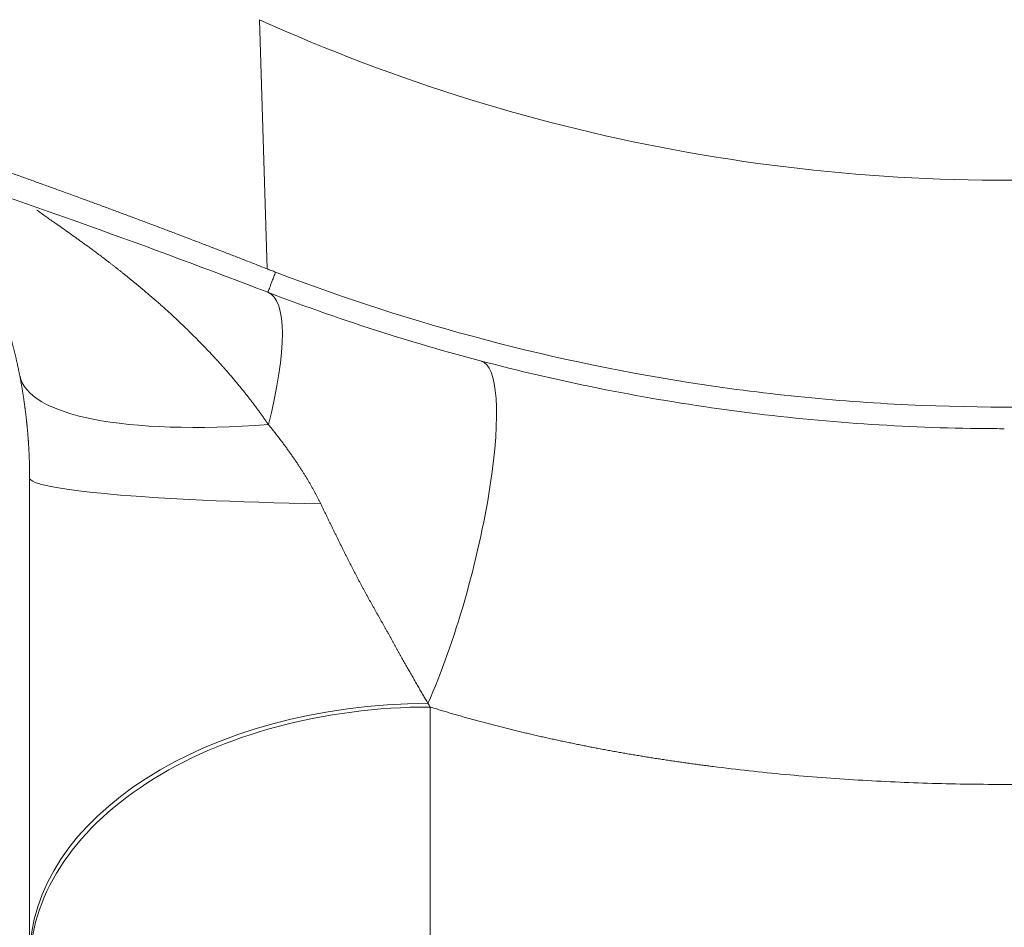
# Model space of a CAD drawing. Header units: millimetres. Extents: x 176 to 9387, y -11044 to -3322.
# Tile 209 of 256: x 8281 to 8318, y -9866 to -9832. Entities that reach past the tile are written whole.
import ezdxf

# ---------------------------------------------------------------- set-up
doc = ezdxf.new("R2010")
doc.units = ezdxf.units.MM
doc.header["$LTSCALE"] = 0.3175
doc.layers.add('1轮廓实线层', color=7, linetype='Continuous', lineweight=18)
doc.layers.add('7标注层', color=4, linetype='Continuous', lineweight=13)
doc.styles.add('PC_TEXTSTYLE', font='ISOCP.SHX', dxfattribs={"width": 0.707, "bigfont": 'GBCBIG.SHX'})
doc.dimstyles.new('GB_LINEAR', dxfattribs={"dimtxt": 3.5, "dimasz": 3.5, "dimexe": 1, "dimexo": 0, "dimgap": 1.5, "dimtad": 1, "dimdsep": 46, "dimtxsty": 'PC_TEXTSTYLE', "dimcen": 0, "dimclrd": 256, "dimclrt": 3, "dimadec": 0, "dimazin": 2, "dimtp": 0.1, "dimtm": 0.1, "dimtfac": 0.71, "dimtdec": 3, "dimtmove": 0, "dimatfit": 3, "dimfxl": 1, "dimtfill": 1, "dimarcsym": 0})

# ---------------------------------------------------------------- blocks, each defined once
blk = doc.blocks.new('*D62')
at = {"layer": '7标注层', "color": 0, "lineweight": -2, "transparency": 16777216}
for p, q in [((8281.856, -9770.193), (8255.356, -9770.193)), ((8347.857, -9931.193), (8255.356, -9931.193))]:
    blk.add_line(p, q, dxfattribs=at)
at = {"layer": '7标注层', "lineweight": -2, "transparency": 16777216}
blk.add_line((8258.856, -9782.443), (8258.856, -9918.943), dxfattribs=at)
at = {"layer": '7标注层', "transparency": 16777216}
for points in [[(8260.898, -9782.443), (8256.815, -9782.443), (8258.856, -9770.193)], [(8256.815, -9918.943), (8260.898, -9918.943), (8258.856, -9931.193)]]:
    blk.add_solid(points, dxfattribs=at)
at = {"layer": 'Defpoints', "color": 0, "transparency": 16777216}
for p in [(8281.856, -9770.193), (8258.856, -9931.193), (8347.857, -9931.193)]:
    blk.add_point(p, dxfattribs=at)
at = {"layer": '7标注层', "color": 3, "transparency": 16777216, "insert": (8247.481, -9850.693), "char_height": 12.25, "attachment_point": 5, "rotation": 90, "style": 'PC_TEXTSTYLE', "bg_fill": 3, "box_fill_scale": 1.1, "bg_fill_color": 257, "bg_fill_transparency": 0}
blk.add_mtext('161', dxfattribs=at)

msp = doc.modelspace()

# ---------------------------------------------------------------- linework, layer by layer
at = {"layer": '1轮廓实线层'}
for p, q in [((8289.95943, -9831.87672), (8290.25078, -9841.20878)), ((8296.35631, -9875.19279), (8296.35631, -9857.61647))]:
    msp.add_line(p, q, dxfattribs=at)
for centre, major_axis, ratio, start_param, end_param in [((8287.41286, -9849.55397), (-2.86527, -7.46929), 0.24711489, 2.00738193, 3.14159265), ((8296.23048, -9852.39573), (-2.03537, -7.73675), 0.21139391, 0.91066391, 3.14159265), ((8295.70497, -9842.31835), (-14.72086, -2.88035), 0.26314557, 0, 1.14370398), ((8296.35631, -9849.03916), (-15, 0), 0.06706262, 0, 1.29395644), ((8296.35631, -9867.01284), (-15, 0), 0.63553586, 4.71785984, 6.28318531), ((8296.35631, -9867.34357), (-15, 0), 0.64847358, 4.71238898, 6.28318531)]:
    msp.add_ellipse(centre, major_axis=major_axis, ratio=ratio, start_param=start_param, end_param=end_param, dxfattribs=at)
for points, knots in [([(8288.6896, -9709.07232), (8291.27651, -9707.83776), (8293.94048, -9706.76911), (8299.37858, -9704.97706), (8307.70088, -9702.80679), (8316.32021, -9702.24957), (8327.71023, -9702.95329), (8333.35403, -9704.02848), (8344.18401, -9707.54873), (8349.37021, -9709.99379), (8358.96165, -9716.09193), (8363.3669, -9719.74502), (8371.1248, -9728.02414), (8374.47745, -9732.65017), (8379.92586, -9742.5817), (8382.02162, -9747.88719), (8384.83111, -9758.84442), (8385.54486, -9764.49615), (8385.55123, -9775.79349), (8384.84386, -9781.43909), (8382.05657, -9792.37418), (8379.97665, -9797.66367), (8374.57693, -9807.56023), (8367.93733, -9816.77437), (8354.88301, -9827.69907), (8339.54581, -9835.05914), (8322.87578, -9838.40626), (8305.90132, -9837.54034), (8295.08017, -9834.19157), (8289.95943, -9831.87672)], [0, 0, 0, 0, 0.03125, 0.03125, 0.0625, 0.125, 0.125, 0.1875, 0.1875, 0.25, 0.25, 0.3125, 0.3125, 0.375, 0.375, 0.4375, 0.4375, 0.5, 0.5, 0.5625, 0.5625, 0.625, 0.625, 0.6875, 0.75, 0.8125, 0.875, 0.9375, 1, 1, 1, 1]), ([(8290.27813, -9842.08468), (8285.86609, -9840.3922), (8281.34635, -9838.7671), (8272.09328, -9835.67359), (8267.35996, -9834.20518), (8257.68324, -9831.44773), (8252.73983, -9830.1587), (8245.17113, -9828.37721), (8242.62265, -9827.80872), (8238.76219, -9826.99625), (8236.82252, -9826.60007), (8234.54322, -9826.15597), (8233.3995, -9825.93851), (8232.82663, -9825.83093), (8232.53994, -9825.77743), (8232.39653, -9825.75075), (8232.32481, -9825.73743), (8232.28894, -9825.73078), (8232.27101, -9825.72745), (8232.26204, -9825.72579), (8232.25756, -9825.72496), (8232.25564, -9825.7246), (8232.25436, -9825.72436), (8232.25368, -9825.72424), (8227.29543, -9824.80482), (8217.338, -9823.19348), (8202.30681, -9821.46343), (8192.2437, -9820.77044), (8184.68844, -9820.42388), (8182.16869, -9820.33723), (8178.38808, -9820.25057), (8176.49753, -9820.21807), (8174.29167, -9820.19911), (8173.18871, -9820.19437), (8172.63723, -9820.19319), (8172.36149, -9820.19289), (8172.22362, -9820.19282), (8172.15468, -9820.1928), (8172.12021, -9820.19279), (8172.10298, -9820.19279), (8172.09436, -9820.19279), (8172.09005, -9820.19279), (8172.08805, -9820.19279), (8172.08728, -9820.19279), (8172.08698, -9820.19279), (8172.08679, -9820.19279), (8172.08642, -9820.19279), (8172.08618, -9820.19279), (8172.08594, -9820.19279)], [0, 0, 0, 0, 0.125, 0.125, 0.25, 0.25, 0.375, 0.375, 0.4375, 0.4375, 0.46875, 0.484375, 0.4921875, 0.49609375, 0.49804688, 0.49902344, 0.49951172, 0.49975586, 0.49987793, 0.49993896, 0.49996948, 0.49998474, 0.49998474, 0.5, 0.5, 0.625, 0.75, 0.875, 0.875, 0.9375, 0.9375, 0.96875, 0.984375, 0.9921875, 0.99609375, 0.99804688, 0.99902344, 0.99951172, 0.99975586, 0.99987793, 0.99993896, 0.99996948, 0.99998474, 0.99998856, 0.99998856, 0.99999237, 0.99999237, 1, 1, 1, 1]), ([(8242.35618, -9826.66617), (8242.4453, -9826.68565), (8242.62349, -9826.72461), (8242.89062, -9826.78333), (8243.15752, -9826.84222), (8243.4242, -9826.90131), (8243.69065, -9826.96058), (8243.95686, -9827.02005), (8244.22285, -9827.07971), (8244.4886, -9827.13956), (8244.75412, -9827.1996), (8245.01941, -9827.25983), (8245.28446, -9827.32024), (8245.54927, -9827.38084), (8245.81384, -9827.44163), (8246.07817, -9827.5026), (8246.34226, -9827.56376), (8246.60611, -9827.6251), (8246.86972, -9827.68663), (8247.13308, -9827.74834), (8247.3962, -9827.81023), (8247.65907, -9827.8723), (8247.92169, -9827.93455), (8248.18406, -9827.99699), (8248.44619, -9828.0596), (8248.70806, -9828.12239), (8248.96968, -9828.18535), (8249.23105, -9828.2485), (8249.49217, -9828.31181), (8249.75303, -9828.37531), (8250.01364, -9828.43897), (8250.27399, -9828.50281), (8250.53409, -9828.56683), (8250.79392, -9828.63101), (8251.0535, -9828.69536), (8251.31282, -9828.75989), (8251.57188, -9828.82458), (8251.83068, -9828.88944), (8252.08921, -9828.95447), (8252.34748, -9829.01966), (8252.60549, -9829.08502), (8252.86323, -9829.15055), (8253.12071, -9829.21624), (8253.37792, -9829.28209), (8253.63486, -9829.3481), (8253.89153, -9829.41428), (8254.14794, -9829.48061), (8254.40407, -9829.54711), (8254.65994, -9829.61377), (8254.91553, -9829.68058), (8255.17085, -9829.74755), (8255.42589, -9829.81468), (8255.68066, -9829.88197), (8255.93516, -9829.94941), (8256.18938, -9830.017), (8256.44332, -9830.08475), (8256.69699, -9830.15265), (8256.95038, -9830.2207), (8257.20348, -9830.28891), (8257.45631, -9830.35726), (8257.70886, -9830.42576), (8257.96113, -9830.49442), (8258.21311, -9830.56322), (8258.46481, -9830.63217), (8258.71622, -9830.70126), (8258.96735, -9830.7705), (8259.2182, -9830.83989), (8259.46876, -9830.90942), (8259.71903, -9830.9791), (8259.96901, -9831.04891), (8260.21871, -9831.11887), (8260.46811, -9831.18897), (8260.71723, -9831.25921), (8260.96605, -9831.32959), (8261.21459, -9831.40011), (8261.46283, -9831.47077), (8261.71077, -9831.54157), (8261.95843, -9831.6125), (8262.20579, -9831.68357), (8262.45285, -9831.75477), (8262.69962, -9831.82611), (8262.94609, -9831.89758), (8263.19226, -9831.96919), (8263.43814, -9832.04092), (8263.68372, -9832.11279), (8263.929, -9832.18479), (8264.17398, -9832.25691), (8264.41866, -9832.32917), (8264.66304, -9832.40155), (8264.90712, -9832.47406), (8265.1509, -9832.54669), (8265.39438, -9832.61945), (8265.63756, -9832.69234), (8265.88043, -9832.76535), (8266.123, -9832.83848), (8266.36527, -9832.91173), (8266.60724, -9832.9851), (8266.8489, -9833.05859), (8267.09025, -9833.13221), (8267.3313, -9833.20594), (8267.57204, -9833.27979), (8267.81248, -9833.35375), (8268.05261, -9833.42783), (8268.29244, -9833.50203), (8268.53195, -9833.57634), (8268.77116, -9833.65076), (8269.01006, -9833.7253), (8269.24865, -9833.79995), (8269.48693, -9833.87471), (8269.7249, -9833.94958), (8269.96256, -9834.02456), (8270.19991, -9834.09965), (8270.43694, -9834.17485), (8270.67367, -9834.25015), (8270.91008, -9834.32556), (8271.14618, -9834.40108), (8271.38197, -9834.4767), (8271.61744, -9834.55243), (8271.8526, -9834.62826), (8272.08745, -9834.70419), (8272.32198, -9834.78022), (8272.5562, -9834.85636), (8272.7901, -9834.93259), (8273.02368, -9835.00892), (8273.25695, -9835.08536), (8273.4899, -9835.16189), (8273.72253, -9835.23851), (8273.95485, -9835.31524), (8274.18684, -9835.39206), (8274.41852, -9835.46897), (8274.64988, -9835.54598), (8274.88092, -9835.62308), (8275.11164, -9835.70028), (8275.34204, -9835.77756), (8275.57212, -9835.85494), (8275.80188, -9835.93241), (8276.03132, -9836.00996), (8276.26044, -9836.08761), (8276.48923, -9836.16534), (8276.7177, -9836.24316), (8276.94585, -9836.32107), (8277.17368, -9836.39907), (8277.40118, -9836.47715), (8277.62837, -9836.55531), (8277.85523, -9836.63356), (8278.08176, -9836.71189), (8278.30798, -9836.7903), (8278.53387, -9836.86879), (8278.75943, -9836.94737), (8278.98468, -9837.02602), (8279.2096, -9837.10475), (8279.4342, -9837.18357), (8279.65847, -9837.26245), (8279.88242, -9837.34142), (8280.10605, -9837.42046), (8280.32935, -9837.49958), (8280.55233, -9837.57878), (8280.77499, -9837.65805), (8280.99732, -9837.73739), (8281.21933, -9837.8168), (8281.44102, -9837.89629), (8281.66238, -9837.97584), (8281.88342, -9838.05547), (8282.10413, -9838.13517), (8282.32452, -9838.21494), (8282.54459, -9838.29477), (8282.76433, -9838.37468), (8282.98374, -9838.45465), (8283.20284, -9838.53469), (8283.42161, -9838.61479), (8283.64005, -9838.69496), (8283.85817, -9838.77519), (8284.07596, -9838.85549), (8284.29344, -9838.93585), (8284.51058, -9839.01627), (8284.7274, -9839.09675), (8284.9439, -9839.17729), (8285.16007, -9839.2579), (8285.37592, -9839.33856), (8285.59144, -9839.41928), (8285.80664, -9839.50006), (8286.02151, -9839.5809), (8286.23606, -9839.6618), (8286.45028, -9839.74275), (8286.66418, -9839.82376), (8286.87776, -9839.90482), (8287.091, -9839.98593), (8287.30393, -9840.0671), (8287.51653, -9840.14832), (8287.7288, -9840.2296), (8287.94075, -9840.31092), (8288.15237, -9840.3923), (8288.36367, -9840.47373), (8288.57464, -9840.5552), (8288.78528, -9840.63673), (8288.99561, -9840.7183), (8289.2056, -9840.79992), (8289.41527, -9840.88159), (8289.62462, -9840.9633), (8289.83364, -9841.04507), (8290.04234, -9841.12686), (8290.18133, -9841.18148), (8290.25078, -9841.20878)], [0, 0, 0, 0, 0.00546195, 0.01092033, 0.01637513, 0.02182631, 0.02727386, 0.03271775, 0.03815796, 0.04359447, 0.04902726, 0.0544563, 0.05988158, 0.06530306, 0.07072073, 0.07613457, 0.08154456, 0.08695067, 0.09235289, 0.09775118, 0.10314554, 0.10853594, 0.11392236, 0.11930478, 0.12468319, 0.13005757, 0.13542789, 0.14079415, 0.14615632, 0.15151438, 0.15686832, 0.16221812, 0.16756377, 0.17290523, 0.1782425, 0.18357557, 0.1889044, 0.19422898, 0.1995493, 0.20486534, 0.21017708, 0.21548451, 0.2207876, 0.22608635, 0.23138072, 0.23667072, 0.24195631, 0.24723749, 0.25251423, 0.25778652, 0.26305435, 0.26831769, 0.27357653, 0.27883085, 0.28408064, 0.28932589, 0.29456657, 0.29980266, 0.30503416, 0.31026105, 0.31548331, 0.32070092, 0.32591387, 0.33112215, 0.33632574, 0.34152461, 0.34671877, 0.35190818, 0.35709284, 0.36227274, 0.36744785, 0.37261815, 0.37778365, 0.38294431, 0.38810013, 0.39325109, 0.39839718, 0.40353838, 0.40867467, 0.41380605, 0.41893249, 0.424054, 0.42917056, 0.43428216, 0.43938878, 0.44449042, 0.44958706, 0.45467869, 0.45976531, 0.4648469, 0.46992344, 0.47499494, 0.48006137, 0.48512273, 0.49017901, 0.4952302, 0.50027627, 0.50531723, 0.51035307, 0.51538377, 0.52040932, 0.52542971, 0.53044493, 0.53545497, 0.54045983, 0.54545948, 0.55045392, 0.55544314, 0.56042713, 0.56540588, 0.57037938, 0.57534761, 0.58031058, 0.58526826, 0.59022065, 0.59516774, 0.60010951, 0.60504597, 0.60997709, 0.61490287, 0.6198233, 0.62473837, 0.62964807, 0.63455239, 0.63945132, 0.64434485, 0.64923297, 0.65411567, 0.65899295, 0.66386479, 0.66873118, 0.67359211, 0.67844758, 0.68329758, 0.68814209, 0.69298111, 0.69781462, 0.70264263, 0.70746511, 0.71228207, 0.7170935, 0.72189939, 0.72669974, 0.73149455, 0.73628381, 0.74106753, 0.74584569, 0.7506183, 0.75538535, 0.76014684, 0.76490276, 0.76965311, 0.77439789, 0.7791371, 0.78387073, 0.78859877, 0.79332123, 0.7980381, 0.80274938, 0.80745506, 0.81215514, 0.81684963, 0.8215385, 0.82622177, 0.83089943, 0.83557148, 0.84023791, 0.84489871, 0.84955389, 0.85420345, 0.85884738, 0.86348567, 0.86811832, 0.87274534, 0.87736671, 0.88198244, 0.88659252, 0.89119695, 0.89579572, 0.90038884, 0.9049763, 0.90955809, 0.91413421, 0.91870467, 0.92326945, 0.92782856, 0.93238198, 0.93692973, 0.94147179, 0.94600817, 0.95053885, 0.95506384, 0.95958314, 0.96409673, 0.96860463, 0.97310682, 0.9776033, 0.98209407, 0.98657913, 0.99105847, 0.9955321, 1, 1, 1, 1]), ([(8290.56793, -9841.33033), (8295.71849, -9843.30575), (8301.08432, -9844.71932), (8307.90212, -9845.74406), (8309.27121, -9845.91184), (8312.01645, -9846.17253), (8316.14484, -9846.45147), (8321.66694, -9846.37534), (8325.78483, -9845.98263), (8328.52074, -9845.64629), (8329.88401, -9845.4408), (8333.95382, -9844.71391), (8336.64039, -9844.08209), (8341.92874, -9842.53251), (8344.53049, -9841.61468), (8349.61776, -9839.50179), (8352.10344, -9838.30709), (8354.51699, -9836.9822)], [0, 0, 0, 0, 0.25, 0.25, 0.3125, 0.3125, 0.375, 0.5, 0.5625, 0.5625, 0.625, 0.625, 0.75, 0.75, 0.875, 0.875, 1, 1, 1, 1]), ([(8281.6308, -9839.008), (8281.6326, -9839.00937), (8281.63718, -9839.01285), (8281.64467, -9839.01853), (8281.65334, -9839.02506), (8281.66223, -9839.03173), (8281.67134, -9839.03854), (8281.68068, -9839.04549), (8281.69024, -9839.05257), (8281.70002, -9839.05979), (8281.71003, -9839.06716), (8281.72026, -9839.07466), (8281.73071, -9839.0823), (8281.74139, -9839.09007), (8281.75229, -9839.09799), (8281.76341, -9839.10605), (8281.77475, -9839.11425), (8281.78632, -9839.12258), (8281.79811, -9839.13106), (8281.81013, -9839.13968), (8281.82236, -9839.14843), (8281.83483, -9839.15733), (8281.84751, -9839.16637), (8281.89965, -9839.20346), (8282.00034, -9839.27442), (8282.162, -9839.3875), (8282.34632, -9839.5163), (8282.55316, -9839.66132), (8282.78241, -9839.82309), (8282.9626, -9839.95143), (8283.08466, -9840.0389), (8283.14164, -9840.0798), (8283.20012, -9840.12188), (8283.26012, -9840.16515), (8283.32162, -9840.20962), (8283.38461, -9840.25532), (8283.4491, -9840.30225), (8283.51508, -9840.35043), (8283.58253, -9840.39988), (8283.65147, -9840.45061), (8283.72188, -9840.50264), (8283.79375, -9840.55599), (8283.86709, -9840.61067), (8283.94188, -9840.66669), (8284.01811, -9840.72408), (8284.0958, -9840.78285), (8284.17491, -9840.84303), (8284.25546, -9840.90462), (8284.33743, -9840.96764), (8284.42082, -9841.03211), (8284.50561, -9841.09806), (8284.59181, -9841.16549), (8284.67941, -9841.23442), (8284.76839, -9841.30488), (8284.85874, -9841.37689), (8284.95048, -9841.45045), (8285.04357, -9841.52559), (8285.13802, -9841.60232), (8285.23382, -9841.68068), (8285.33095, -9841.76066), (8285.42941, -9841.8423), (8285.52923, -9841.92559), (8285.60522, -9841.9896), (8285.66124, -9842.03674), (8285.7007, -9842.06985), (8285.75202, -9842.11305), (8285.81517, -9842.16642), (8285.8901, -9842.23014), (8285.97675, -9842.30437), (8286.07502, -9842.38931), (8286.18484, -9842.48518), (8286.3061, -9842.59226), (8286.43869, -9842.7108), (8286.58247, -9842.84111), (8286.7373, -9842.98351), (8286.90302, -9843.13835), (8287.07946, -9843.306), (8287.26644, -9843.48683), (8287.46374, -9843.68123), (8287.67115, -9843.88961), (8287.8884, -9844.1124), (8288.07685, -9844.30965), (8288.2327, -9844.47572), (8288.35219, -9844.60496), (8288.46913, -9844.73326), (8288.58353, -9844.86059), (8288.69542, -9844.98688), (8288.80479, -9845.11211), (8288.91168, -9845.2362), (8289.0161, -9845.35914), (8289.11806, -9845.48086), (8289.21758, -9845.60133), (8289.31467, -9845.72051), (8289.40936, -9845.83836), (8289.50166, -9845.95483), (8289.59158, -9846.0699), (8289.67915, -9846.18352), (8289.76437, -9846.29565), (8289.84727, -9846.40627), (8289.92785, -9846.51535), (8290.00615, -9846.62284), (8290.08216, -9846.72872), (8290.1559, -9846.83297), (8290.22745, -9846.93551), (8290.27403, -9847.00357), (8290.29707, -9847.03723)], [0, 0, 0, 0, 0.00110449, 0.00278497, 0.00447335, 0.00616984, 0.00787465, 0.00958797, 0.01131002, 0.01304099, 0.01478107, 0.01653044, 0.01828931, 0.02005786, 0.02183626, 0.0236247, 0.02542335, 0.0272324, 0.029052, 0.03088233, 0.03272355, 0.03457584, 0.03643933, 0.0383142, 0.05729986, 0.07781397, 0.09996338, 0.12383508, 0.14950064, 0.1770196, 0.18302803, 0.18917663, 0.19546602, 0.20189685, 0.20846971, 0.21518519, 0.22204384, 0.22904621, 0.23619284, 0.24348424, 0.25092092, 0.25850336, 0.26623205, 0.27410746, 0.28213004, 0.29030026, 0.29861855, 0.30708534, 0.31570107, 0.32446616, 0.33338101, 0.34244605, 0.35166166, 0.36102825, 0.37054621, 0.38021593, 0.39003777, 0.40001213, 0.41013937, 0.42041985, 0.43085394, 0.44144199, 0.45218435, 0.45510415, 0.45928116, 0.46471703, 0.47141386, 0.47937419, 0.488601, 0.49909775, 0.51086826, 0.52391681, 0.53824803, 0.55386693, 0.57077882, 0.58898931, 0.60850428, 0.62932979, 0.65147206, 0.67493738, 0.69973207, 0.72586239, 0.74003767, 0.75401263, 0.76778647, 0.78135841, 0.79472769, 0.80789356, 0.82085531, 0.83361225, 0.84616372, 0.85850907, 0.87064771, 0.88257903, 0.89430248, 0.90581752, 0.91712365, 0.92822038, 0.93910726, 0.94978387, 0.96024982, 0.97050473, 0.98054826, 0.99038011, 1, 1, 1, 1]), ([(8280.98411, -9845.1987), (8280.98082, -9845.18195), (8280.97424, -9845.14845), (8280.96423, -9845.09832), (8280.9541, -9845.04825), (8280.94385, -9844.99826), (8280.93349, -9844.94834), (8280.923, -9844.89849), (8280.9124, -9844.84871), (8280.90169, -9844.79901), (8280.89086, -9844.74939), (8280.87991, -9844.69984), (8280.86885, -9844.65036), (8280.85767, -9844.60096), (8280.84638, -9844.55163), (8280.83497, -9844.50237), (8280.82345, -9844.4532), (8280.81182, -9844.40409), (8280.80007, -9844.35507), (8280.78822, -9844.30612), (8280.77625, -9844.25724), (8280.76417, -9844.20844), (8280.75197, -9844.15972), (8280.73967, -9844.11108), (8280.72726, -9844.06251), (8280.71474, -9844.01402), (8280.7021, -9843.96561), (8280.68936, -9843.91728), (8280.67651, -9843.86902), (8280.66356, -9843.82084), (8280.65049, -9843.77274), (8280.63732, -9843.72472), (8280.62404, -9843.67678), (8280.61066, -9843.62892), (8280.59717, -9843.58113), (8280.58357, -9843.53343), (8280.56987, -9843.4858), (8280.55606, -9843.43826), (8280.54215, -9843.39079), (8280.52814, -9843.34341), (8280.51402, -9843.2961), (8280.4998, -9843.24888), (8280.48548, -9843.20174), (8280.47105, -9843.15467), (8280.45653, -9843.10769), (8280.4419, -9843.06079), (8280.42717, -9843.01397), (8280.41234, -9842.96724), (8280.39741, -9842.92058), (8280.38239, -9842.87401), (8280.36726, -9842.82752), (8280.35203, -9842.78111), (8280.33671, -9842.73479), (8280.32128, -9842.68854), (8280.30576, -9842.64238), (8280.29015, -9842.5963), (8280.27443, -9842.55031), (8280.25862, -9842.5044), (8280.24272, -9842.45857), (8280.22672, -9842.41283), (8280.21062, -9842.36717), (8280.19443, -9842.32159), (8280.17815, -9842.2761), (8280.16177, -9842.23069), (8280.1453, -9842.18537), (8280.12874, -9842.14013), (8280.11208, -9842.09498), (8280.09533, -9842.04991), (8280.07849, -9842.00492), (8280.06156, -9841.96003), (8280.04454, -9841.91521), (8280.02743, -9841.87048), (8280.01023, -9841.82584), (8279.99294, -9841.78128), (8279.97555, -9841.73681), (8279.95809, -9841.69243), (8279.94053, -9841.64813), (8279.92288, -9841.60391), (8279.90515, -9841.55979), (8279.88733, -9841.51575), (8279.86943, -9841.47179), (8279.85143, -9841.42792), (8279.83336, -9841.38414), (8279.81519, -9841.34045), (8279.79695, -9841.29684), (8279.77861, -9841.25332), (8279.7602, -9841.20989), (8279.7417, -9841.16655), (8279.72311, -9841.12329), (8279.70445, -9841.08012), (8279.6857, -9841.03704), (8279.66687, -9840.99404), (8279.64796, -9840.95113), (8279.62896, -9840.90831), (8279.60989, -9840.86558), (8279.59074, -9840.82294), (8279.5715, -9840.78039), (8279.55219, -9840.73792), (8279.53279, -9840.69554), (8279.51332, -9840.65325), (8279.49377, -9840.61105), (8279.47414, -9840.56894), (8279.45444, -9840.52692), (8279.43466, -9840.48498), (8279.4148, -9840.44314), (8279.39486, -9840.40138), (8279.37485, -9840.35972), (8279.35476, -9840.31814), (8279.3346, -9840.27665), (8279.31436, -9840.23525), (8279.29405, -9840.19394), (8279.27367, -9840.15272), (8279.25321, -9840.11159), (8279.23268, -9840.07055), (8279.21208, -9840.0296), (8279.1914, -9839.98874), (8279.17065, -9839.94797), (8279.14983, -9839.90729), (8279.12894, -9839.8667), (8279.10798, -9839.82619), (8279.09397, -9839.79929), (8279.08696, -9839.78583)], [0, 0, 0, 0, 0.00776535, 0.0155376, 0.02331686, 0.03110325, 0.03889687, 0.04669784, 0.05450626, 0.06232224, 0.0701459, 0.07797733, 0.08581665, 0.09366397, 0.10151939, 0.10938302, 0.11725497, 0.12513534, 0.13302424, 0.14092178, 0.14882805, 0.15674318, 0.16466725, 0.17260037, 0.18054266, 0.18849421, 0.19645512, 0.2044255, 0.21240545, 0.22039508, 0.22839448, 0.23640375, 0.244423, 0.25245234, 0.26049185, 0.26854163, 0.2766018, 0.28467244, 0.29275366, 0.30084555, 0.30894821, 0.31706175, 0.32518625, 0.33332181, 0.34146853, 0.34962651, 0.35779584, 0.36597662, 0.37416894, 0.3823729, 0.39058858, 0.39881609, 0.40705552, 0.41530695, 0.42357049, 0.43184622, 0.44013424, 0.44843464, 0.4567475, 0.46507292, 0.47341099, 0.48176179, 0.49012542, 0.49850197, 0.50689152, 0.51529417, 0.52370999, 0.53213908, 0.54058152, 0.5490374, 0.55750681, 0.56598983, 0.57448654, 0.58299703, 0.59152139, 0.6000597, 0.60861203, 0.61717849, 0.62575914, 0.63435406, 0.64296335, 0.65158709, 0.66022534, 0.6688782, 0.67754575, 0.68622806, 0.69492521, 0.70363728, 0.71236436, 0.72110651, 0.72986382, 0.73863636, 0.74742422, 0.75622746, 0.76504616, 0.77388041, 0.78273026, 0.79159581, 0.80047712, 0.80937427, 0.81828733, 0.82721637, 0.83616148, 0.84512271, 0.85410014, 0.86309385, 0.87210391, 0.88113038, 0.89017334, 0.89923285, 0.90830899, 0.91740183, 0.92651144, 0.93563788, 0.94478122, 0.95394153, 0.96311888, 0.97231334, 0.98152496, 0.99075383, 1, 1, 1, 1]), ([(8290.56793, -9841.33032), (8290.51506, -9841.31004), (8290.43576, -9841.27964), (8290.34324, -9841.24418), (8290.29697, -9841.22646), (8290.27384, -9841.2176), (8290.26393, -9841.2138), (8290.25732, -9841.21127), (8290.25399, -9841.21), (8290.25079, -9841.20876)], [0, 0, 0, 0, 0.5, 0.75, 0.875, 0.9375, 0.96875, 0.96875, 1, 1, 1, 1]), ([(8290.27813, -9842.08468), (8293.14807, -9843.18561), (8296.06293, -9844.10734), (8301.98036, -9845.60012), (8304.98297, -9846.17119), (8309.55408, -9846.75932), (8311.07884, -9846.90909), (8314.12134, -9847.11727), (8315.64057, -9847.17586), (8317.39063, -9847.19174), (8317.6234, -9847.19279), (8317.85613, -9847.1928)], [0, 0, 0, 0, 0.32502086, 0.32502086, 0.65004172, 0.65004172, 0.81255215, 0.81255215, 0.97506258, 0.97506258, 1, 1, 1, 1]), ([(8281.35631, -9849.03916), (8281.3563, -9849.02439), (8281.35628, -9848.99482), (8281.35612, -9848.95047), (8281.35588, -9848.90609), (8281.35553, -9848.86168), (8281.35509, -9848.81725), (8281.35455, -9848.7728), (8281.35391, -9848.72831), (8281.35316, -9848.68381), (8281.35232, -9848.63927), (8281.35138, -9848.59471), (8281.35034, -9848.55013), (8281.3492, -9848.50552), (8281.34796, -9848.46089), (8281.34662, -9848.41623), (8281.34518, -9848.37155), (8281.34363, -9848.32685), (8281.34199, -9848.28212), (8281.34024, -9848.23737), (8281.3384, -9848.19259), (8281.33645, -9848.14779), (8281.3344, -9848.10297), (8281.33225, -9848.05813), (8281.32999, -9848.01327), (8281.32764, -9847.96838), (8281.32518, -9847.92347), (8281.32262, -9847.87854), (8281.31995, -9847.83359), (8281.31719, -9847.78862), (8281.31432, -9847.74362), (8281.31135, -9847.69861), (8281.30827, -9847.65358), (8281.30509, -9847.60852), (8281.30181, -9847.56345), (8281.29842, -9847.51836), (8281.29493, -9847.47324), (8281.29133, -9847.42811), (8281.28763, -9847.38296), (8281.28383, -9847.33779), (8281.27992, -9847.29261), (8281.2759, -9847.2474), (8281.27178, -9847.20218), (8281.26756, -9847.15694), (8281.26323, -9847.11168), (8281.25879, -9847.0664), (8281.25425, -9847.02111), (8281.2496, -9846.9758), (8281.24485, -9846.93048), (8281.23999, -9846.88514), (8281.23502, -9846.83978), (8281.22995, -9846.79441), (8281.22477, -9846.74902), (8281.21949, -9846.70362), (8281.21409, -9846.6582), (8281.20859, -9846.61277), (8281.20299, -9846.56733), (8281.19727, -9846.52187), (8281.19145, -9846.47639), (8281.18552, -9846.43091), (8281.17948, -9846.38541), (8281.17333, -9846.33989), (8281.16708, -9846.29437), (8281.16072, -9846.24883), (8281.15425, -9846.20328), (8281.14767, -9846.15772), (8281.14098, -9846.11214), (8281.13418, -9846.06656), (8281.12727, -9846.02096), (8281.12026, -9845.97535), (8281.11313, -9845.92974), (8281.1059, -9845.88411), (8281.09855, -9845.83847), (8281.0911, -9845.79282), (8281.08353, -9845.74717), (8281.07586, -9845.7015), (8281.06807, -9845.65583), (8281.06018, -9845.61014), (8281.05217, -9845.56445), (8281.04405, -9845.51875), (8281.03583, -9845.47304), (8281.02749, -9845.42733), (8281.01904, -9845.38161), (8281.01048, -9845.33588), (8281.0018, -9845.29014), (8280.99302, -9845.2444), (8280.98709, -9845.21394), (8280.98411, -9845.1987)], [0, 0, 0, 0, 0.01100849, 0.02202961, 0.03306359, 0.04411062, 0.05517093, 0.06624471, 0.07733218, 0.08843354, 0.099549, 0.11067877, 0.12182305, 0.13298204, 0.14415596, 0.15534499, 0.16654935, 0.17776923, 0.18900483, 0.20025636, 0.21152401, 0.22280797, 0.23410845, 0.24542565, 0.25675975, 0.26811095, 0.27947944, 0.29086542, 0.30226908, 0.31369061, 0.32513019, 0.33658802, 0.34806428, 0.35955917, 0.37107286, 0.38260555, 0.39415741, 0.40572863, 0.41731939, 0.42892988, 0.44056027, 0.45221075, 0.46388149, 0.47557267, 0.48728446, 0.49901705, 0.51077061, 0.52254531, 0.53434133, 0.54615883, 0.55799799, 0.56985898, 0.58174197, 0.59364713, 0.60557462, 0.61752461, 0.62949726, 0.64149275, 0.65351123, 0.66555287, 0.67761783, 0.68970627, 0.70181836, 0.71395424, 0.72611407, 0.73829802, 0.75050625, 0.7627389, 0.77499612, 0.78727809, 0.79958494, 0.81191682, 0.8242739, 0.83665632, 0.84906422, 0.86149776, 0.87395708, 0.88644232, 0.89895365, 0.91149119, 0.92405509, 0.93664549, 0.94926254, 0.96190638, 0.97457714, 0.98727497, 1, 1, 1, 1]), ([(8290.29707, -9847.03723), (8290.312, -9847.05552), (8290.34179, -9847.09199), (8290.38615, -9847.14677), (8290.43013, -9847.20142), (8290.47372, -9847.25595), (8290.51692, -9847.31037), (8290.55974, -9847.36468), (8290.60216, -9847.41887), (8290.6442, -9847.47294), (8290.68586, -9847.52689), (8290.72712, -9847.58073), (8290.768, -9847.63444), (8290.8085, -9847.68803), (8290.8486, -9847.7415), (8290.88832, -9847.79485), (8290.92766, -9847.84808), (8290.96661, -9847.90118), (8291.00517, -9847.95415), (8291.04335, -9848.007), (8291.08114, -9848.05973), (8291.11855, -9848.11232), (8291.15558, -9848.16479), (8291.19221, -9848.21713), (8291.22847, -9848.26933), (8291.26434, -9848.32141), (8291.29982, -9848.37335), (8291.33493, -9848.42516), (8291.36964, -9848.47683), (8291.40398, -9848.52837), (8291.43793, -9848.57977), (8291.4715, -9848.63104), (8291.50468, -9848.68216), (8291.53748, -9848.73315), (8291.5699, -9848.784), (8291.60194, -9848.83471), (8291.6336, -9848.88527), (8291.66487, -9848.93569), (8291.69576, -9848.98597), (8291.72627, -9849.0361), (8291.7564, -9849.08608), (8291.78614, -9849.13592), (8291.81551, -9849.18561), (8291.84449, -9849.23515), (8291.87309, -9849.28454), (8291.90132, -9849.33378), (8291.92916, -9849.38287), (8291.95662, -9849.4318), (8291.9837, -9849.48058), (8292.0104, -9849.52921), (8292.03672, -9849.57767), (8292.06267, -9849.62598), (8292.08823, -9849.67414), (8292.11341, -9849.72213), (8292.13822, -9849.76996), (8292.16264, -9849.81763), (8292.18669, -9849.86514), (8292.21035, -9849.91249), (8292.23366, -9849.95966), (8292.24894, -9849.99112), (8292.25656, -9850.0068)], [0, 0, 0, 0, 0.0198537, 0.03961393, 0.05928078, 0.07885435, 0.09833471, 0.11772195, 0.13701617, 0.15621746, 0.17532589, 0.19434157, 0.21326458, 0.23209502, 0.25083296, 0.26947851, 0.28803176, 0.30649279, 0.32486171, 0.3431386, 0.36132356, 0.37941669, 0.39741809, 0.41532784, 0.43314605, 0.45087282, 0.46850825, 0.48605245, 0.50350551, 0.52086754, 0.53813864, 0.55531894, 0.57240852, 0.58940752, 0.60631603, 0.62313418, 0.63986207, 0.65649984, 0.6730476, 0.68950547, 0.70587358, 0.72215206, 0.73834104, 0.75444065, 0.77045102, 0.7863723, 0.80220462, 0.81794813, 0.83360298, 0.84916931, 0.86464729, 0.88003706, 0.89533879, 0.91055264, 0.92567878, 0.94071739, 0.95566863, 0.97053269, 0.98530975, 1, 1, 1, 1]), ([(8292.25656, -9850.0068), (8292.26549, -9850.02523), (8292.28334, -9850.0621), (8292.3101, -9850.11739), (8292.33685, -9850.17264), (8292.36359, -9850.22787), (8292.39032, -9850.28306), (8292.41704, -9850.33822), (8292.44375, -9850.39334), (8292.47045, -9850.44843), (8292.49714, -9850.50348), (8292.52383, -9850.55848), (8292.55051, -9850.61344), (8292.57718, -9850.66836), (8292.60386, -9850.72323), (8292.63052, -9850.77806), (8292.65719, -9850.83283), (8292.68385, -9850.88755), (8292.71052, -9850.94221), (8292.73718, -9850.99682), (8292.76384, -9851.05138), (8292.79051, -9851.10587), (8292.81717, -9851.16031), (8292.84384, -9851.21468), (8292.87052, -9851.26898), (8292.8972, -9851.32323), (8292.92388, -9851.3774), (8292.95057, -9851.4315), (8292.97727, -9851.48554), (8293.00397, -9851.5395), (8293.03069, -9851.59339), (8293.05741, -9851.6472), (8293.08415, -9851.70093), (8293.11089, -9851.75459), (8293.13765, -9851.80817), (8293.16442, -9851.86166), (8293.1912, -9851.91507), (8293.218, -9851.96839), (8293.24481, -9852.02163), (8293.27164, -9852.07478), (8293.29848, -9852.12784), (8293.32534, -9852.18081), (8293.35222, -9852.23369), (8293.37912, -9852.28647), (8293.40603, -9852.33916), (8293.43297, -9852.39175), (8293.45993, -9852.44424), (8293.48691, -9852.49664), (8293.51391, -9852.54893), (8293.54093, -9852.60112), (8293.56798, -9852.6532), (8293.59505, -9852.70518), (8293.62215, -9852.75706), (8293.64927, -9852.80882), (8293.67642, -9852.86048), (8293.7036, -9852.91203), (8293.7308, -9852.96346), (8293.75804, -9853.01479), (8293.7853, -9853.06599), (8293.81259, -9853.11709), (8293.83991, -9853.16806), (8293.86727, -9853.21892), (8293.89465, -9853.26966), (8293.92207, -9853.32028), (8293.94952, -9853.37078), (8293.97701, -9853.42116), (8294.00453, -9853.47141), (8294.03208, -9853.52154), (8294.05967, -9853.57155), (8294.0873, -9853.62143), (8294.11496, -9853.67118), (8294.14266, -9853.7208), (8294.1704, -9853.77029), (8294.19818, -9853.81965), (8294.226, -9853.86888), (8294.25385, -9853.91798), (8294.2908, -9853.98277), (8294.33668, -9854.06319), (8294.39124, -9854.15919), (8294.4455, -9854.2549), (8294.49945, -9854.35031), (8294.5531, -9854.44541), (8294.60645, -9854.54018), (8294.65952, -9854.63461), (8294.71229, -9854.72869), (8294.76478, -9854.8224), (8294.81699, -9854.91573), (8294.86892, -9855.00867), (8294.92058, -9855.1012), (8294.97198, -9855.19331), (8295.02311, -9855.285), (8295.07399, -9855.37624), (8295.12461, -9855.46703), (8295.17498, -9855.55735), (8295.22511, -9855.64719), (8295.275, -9855.73653), (8295.32465, -9855.82538), (8295.37407, -9855.9137), (8295.42326, -9856.00151), (8295.47223, -9856.08877), (8295.52098, -9856.17548), (8295.56951, -9856.26164), (8295.61783, -9856.34722), (8295.66594, -9856.43222), (8295.71385, -9856.51663), (8295.76156, -9856.60044), (8295.80907, -9856.68363), (8295.85639, -9856.76621), (8295.90352, -9856.84815), (8295.95047, -9856.92945), (8295.99724, -9857.01011), (8296.04382, -9857.09011), (8296.09024, -9857.16944), (8296.13648, -9857.2481), (8296.18255, -9857.32607), (8296.22846, -9857.40338), (8296.259, -9857.45445), (8296.27424, -9857.47994)], [0, 0, 0, 0, 0.00675567, 0.01350988, 0.02026258, 0.02701373, 0.03376328, 0.0405112, 0.04725744, 0.05400196, 0.06074472, 0.06748567, 0.07422478, 0.080962, 0.08769729, 0.09443062, 0.10116194, 0.10789122, 0.11461841, 0.12134348, 0.12806639, 0.1347871, 0.14150557, 0.14822176, 0.15493565, 0.16164718, 0.16835633, 0.17506306, 0.18176733, 0.18846911, 0.19516836, 0.20186505, 0.20855915, 0.21525062, 0.22193942, 0.22862553, 0.23530892, 0.24198954, 0.24866737, 0.25534238, 0.26201453, 0.26868379, 0.27535015, 0.28201355, 0.28867398, 0.29533141, 0.30198581, 0.30863714, 0.31528539, 0.32193052, 0.32857251, 0.33521132, 0.34184694, 0.34847934, 0.35510849, 0.36173437, 0.36835696, 0.37497622, 0.38159213, 0.38820468, 0.39481384, 0.40141958, 0.40802189, 0.41462073, 0.4212161, 0.42780797, 0.43439632, 0.44098113, 0.44756237, 0.45414004, 0.46071411, 0.46728456, 0.47385137, 0.48041453, 0.48697403, 0.49352983, 0.50008193, 0.512989, 0.52588075, 0.53875677, 0.55161665, 0.56445999, 0.57728634, 0.5900953, 0.60288642, 0.61565927, 0.6284134, 0.64114836, 0.6538637, 0.66655897, 0.67923369, 0.69188742, 0.70451966, 0.71712996, 0.72971784, 0.74228282, 0.75482443, 0.76734217, 0.77983557, 0.79230415, 0.80474741, 0.81716486, 0.82955603, 0.84192043, 0.85425756, 0.86656693, 0.87884807, 0.89110048, 0.90332369, 0.91551719, 0.92768052, 0.93981319, 0.95191473, 0.96398465, 0.97602248, 0.98802775, 1, 1, 1, 1]), ([(8339.48213, -9857.57725), (8339.44783, -9857.58797), (8339.3792, -9857.60941), (8339.27609, -9857.64133), (8339.17283, -9857.67307), (8339.0694, -9857.70461), (8338.9658, -9857.73597), (8338.86204, -9857.76713), (8338.75811, -9857.79811), (8338.65402, -9857.8289), (8338.54977, -9857.8595), (8338.44535, -9857.88991), (8338.34076, -9857.92014), (8338.23601, -9857.95017), (8338.13109, -9857.98002), (8338.02601, -9858.00969), (8337.92076, -9858.03916), (8337.81535, -9858.06846), (8337.70977, -9858.09756), (8337.60403, -9858.12648), (8337.49812, -9858.15521), (8337.39204, -9858.18376), (8337.28581, -9858.21213), (8337.1794, -9858.24031), (8337.07283, -9858.26831), (8336.9661, -9858.29612), (8336.8592, -9858.32375), (8336.75214, -9858.3512), (8336.64491, -9858.37846), (8336.53751, -9858.40555), (8336.42995, -9858.43245), (8336.32223, -9858.45916), (8336.21434, -9858.4857), (8336.10628, -9858.51206), (8335.99806, -9858.53823), (8335.88968, -9858.56423), (8335.78113, -9858.59004), (8335.67241, -9858.61567), (8335.56353, -9858.64113), (8335.45448, -9858.6664), (8335.34527, -9858.6915), (8335.2359, -9858.71642), (8335.12635, -9858.74116), (8335.01665, -9858.76572), (8334.90678, -9858.7901), (8334.79674, -9858.8143), (8334.68654, -9858.83833), (8334.57617, -9858.86218), (8334.46564, -9858.88586), (8334.35494, -9858.90935), (8334.24408, -9858.93267), (8334.13305, -9858.95582), (8334.02186, -9858.97879), (8333.9105, -9859.00158), (8333.79897, -9859.0242), (8333.68728, -9859.04664), (8333.57543, -9859.06891), (8333.46341, -9859.09101), (8333.35123, -9859.11293), (8333.23888, -9859.13467), (8333.12636, -9859.15624), (8333.01369, -9859.17764), (8332.90084, -9859.19887), (8332.78783, -9859.21992), (8332.67466, -9859.2408), (8332.56132, -9859.26151), (8332.44781, -9859.28205), (8332.33414, -9859.30241), (8332.2203, -9859.32261), (8332.1063, -9859.34263), (8331.99214, -9859.36248), (8331.87781, -9859.38216), (8331.76331, -9859.40167), (8331.64865, -9859.421), (8331.53382, -9859.44017), (8331.41883, -9859.45917), (8331.30367, -9859.478), (8331.18835, -9859.49666), (8331.07286, -9859.51515), (8330.95721, -9859.53347), (8330.84139, -9859.55162), (8330.72541, -9859.5696), (8330.60926, -9859.58742), (8330.49295, -9859.60506), (8330.37647, -9859.62254), (8330.25983, -9859.63985), (8330.14302, -9859.657), (8330.02605, -9859.67397), (8329.90891, -9859.69078), (8329.79161, -9859.70743), (8329.67414, -9859.7239), (8329.5565, -9859.74021), (8329.4387, -9859.75635), (8329.32074, -9859.77233), (8329.20261, -9859.78814), (8329.08431, -9859.80379), (8328.96585, -9859.81927), (8328.29682, -9859.90564), (8327.07092, -9860.04875), (8325.27905, -9860.21784), (8323.47093, -9860.34921), (8321.64659, -9860.44328), (8319.80601, -9860.50034), (8317.63842, -9860.52395), (8315.15981, -9860.48984), (8312.38893, -9860.36652), (8309.65419, -9860.15762), (8307.77784, -9859.95185), (8306.74043, -9859.81852), (8306.5271, -9859.79049), (8306.31432, -9859.76193), (8306.10206, -9859.73282), (8305.89034, -9859.70318), (8305.67916, -9859.67299), (8305.46851, -9859.64226), (8305.25839, -9859.61099), (8305.04881, -9859.57917), (8304.83977, -9859.5468), (8304.63125, -9859.51389), (8304.42328, -9859.48042), (8304.21583, -9859.44641), (8304.00892, -9859.41184), (8303.80255, -9859.37672), (8303.59671, -9859.34104), (8303.3914, -9859.30481), (8303.18663, -9859.26802), (8302.98239, -9859.23067), (8302.77869, -9859.19276), (8302.57552, -9859.15429), (8302.37289, -9859.11525), (8302.17079, -9859.07565), (8301.96922, -9859.03548), (8301.76819, -9858.99474), (8301.5677, -9858.95343), (8301.36774, -9858.91156), (8301.16831, -9858.8691), (8300.96942, -9858.82608), (8300.77106, -9858.78248), (8300.57323, -9858.7383), (8300.37594, -9858.69354), (8300.17919, -9858.64819), (8299.98297, -9858.60227), (8299.78728, -9858.55576), (8299.59213, -9858.50867), (8299.39751, -9858.46098), (8299.20343, -9858.41271), (8299.00988, -9858.36385), (8298.81687, -9858.31439), (8298.62439, -9858.26434), (8298.43244, -9858.21369), (8298.24103, -9858.16244), (8298.05016, -9858.11059), (8297.85982, -9858.05814), (8297.67001, -9858.00508), (8297.48073, -9857.95142), (8297.292, -9857.89715), (8297.10379, -9857.84227), (8296.91612, -9857.78678), (8296.72899, -9857.73066), (8296.54237, -9857.67398), (8296.4183, -9857.63563), (8296.35631, -9857.61647)], [0, 0, 0, 0, 0.00252117, 0.00504392, 0.00756827, 0.01009422, 0.01262179, 0.01515099, 0.01768185, 0.02021437, 0.02274857, 0.02528446, 0.02782205, 0.03036137, 0.03290243, 0.03544523, 0.03798979, 0.04053614, 0.04308427, 0.04563421, 0.04818597, 0.05073956, 0.05329501, 0.05585231, 0.05841148, 0.06097255, 0.06353552, 0.0661004, 0.06866722, 0.07123598, 0.0738067, 0.07637938, 0.07895406, 0.08153073, 0.08410941, 0.08669012, 0.08927287, 0.09185768, 0.09444454, 0.09703349, 0.09962453, 0.10221768, 0.10481294, 0.10741034, 0.11000989, 0.11261159, 0.11521547, 0.11782153, 0.12042979, 0.12304026, 0.12565295, 0.12826789, 0.13088507, 0.13350452, 0.13612625, 0.13875026, 0.14137658, 0.14400521, 0.14663617, 0.14926947, 0.15190512, 0.15454314, 0.15718353, 0.15982632, 0.16247152, 0.16511912, 0.16776916, 0.17042164, 0.17307657, 0.17573397, 0.17839384, 0.18105621, 0.18372108, 0.18638847, 0.18905838, 0.19173083, 0.19440584, 0.1970834, 0.19976355, 0.20244628, 0.20513161, 0.20781956, 0.21051012, 0.21320333, 0.21589918, 0.21859769, 0.22129888, 0.22400274, 0.2267093, 0.22941857, 0.23213056, 0.23484527, 0.23756273, 0.24028294, 0.24300591, 0.24573167, 0.2484602, 0.25119154, 0.29194534, 0.332892, 0.37406755, 0.41550746, 0.45724648, 0.49931864, 0.56289144, 0.62575636, 0.68803329, 0.74984557, 0.75476895, 0.75968328, 0.76458863, 0.76948508, 0.77437268, 0.77925152, 0.78412165, 0.78898314, 0.79383608, 0.79868051, 0.80351652, 0.80834417, 0.81316354, 0.8179747, 0.82277771, 0.82757265, 0.83235959, 0.83713861, 0.84190977, 0.84667316, 0.85142883, 0.85617688, 0.86091736, 0.86565037, 0.87037596, 0.87509422, 0.87980522, 0.88450905, 0.88920576, 0.89389545, 0.89857819, 0.90325405, 0.90792312, 0.91258546, 0.91724117, 0.92189032, 0.92653299, 0.93116926, 0.9357992, 0.9404229, 0.94504044, 0.9496519, 0.95425735, 0.95885689, 0.9634506, 0.96803854, 0.97262082, 0.9771975, 0.98176868, 0.98633444, 0.99089485, 0.99545001, 1, 1, 1, 1])]:
    msp.add_open_spline(points, degree=3, knots=knots, dxfattribs=at)
msp.add_rational_spline([(8290.56793, -9841.33033), (8290.27832, -9842.08476), (8290.27813, -9842.08468)], [1, 0.974419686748, 1], degree=2, dxfattribs=at)
for points in [[(8281.35631, -9867.01284), (8281.35631, -9861.99216), (8281.35631, -9855.53019), (8281.35631, -9849.03916)], [(8296.27424, -9857.47994), (8296.3017, -9857.52569), (8296.32906, -9857.5712), (8296.35631, -9857.61647)]]:
    msp.add_open_spline(points, degree=3, dxfattribs=at)

# ---------------------------------------------------------------- next in the draw order: dimensions: what is measured, and where the dimension line sits
at = {"layer": '7标注层'}
dim = msp.add_linear_dim(base=(8258.85631, -9931.19279), p1=(8281.85631, -9770.19279), p2=(8347.85737, -9931.19279), angle=90, dimstyle='GB_LINEAR', override={"dimscale": 3.5, "dimgap": 1.5, "dimtad": 1, "dimjust": 0, "dimdec": 2, "dimlfac": 1, "dimse1": 0, "dimse2": 0, "dimsd1": 0, "dimsd2": 0, "dimclrd": 256, "dimclre": 0, "dimtofl": 1}, dxfattribs=at)
dim.commit()
dim.dimension.update_dxf_attribs({"geometry": '*D62', "text_midpoint": (8247.48131, -9850.69279)})

doc.saveas('drawing.dxf')
